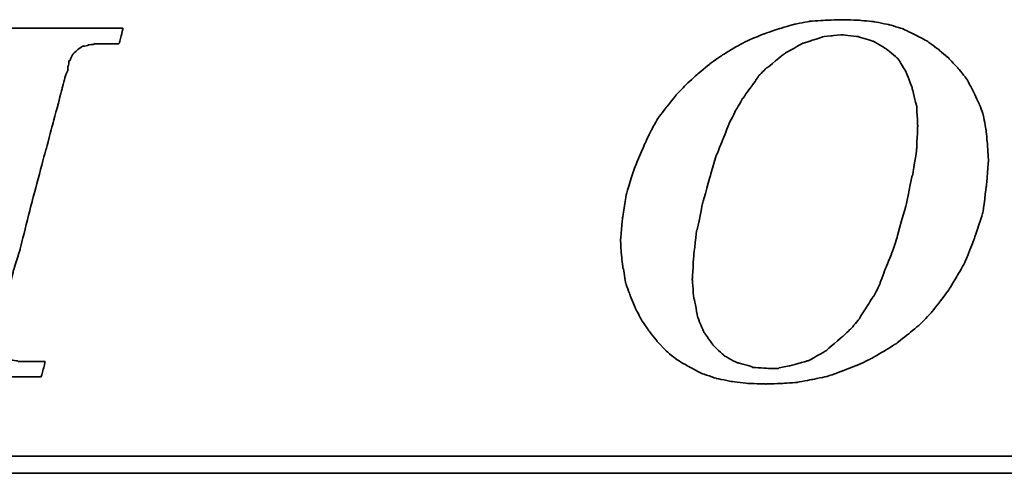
# Model space of a CAD drawing. Header units: inches. Extents: x 15 to 293, y 73 to 220.
# Tile 33 of 48: x 242.18 to 249.82, y 149.1 to 152.63. Entities that reach past the tile are written whole.
import ezdxf

# ---------------------------------------------------------------- set-up
doc = ezdxf.new("R2010")
doc.units = ezdxf.units.IN
doc.header["$LTSCALE"] = 0.1
doc.layers.add('DIM', color=4, linetype='Continuous')
doc.layers.add('layer 1', color=7, linetype='Continuous')

# ---------------------------------------------------------------- blocks, each defined once
blk = doc.blocks.new('TBI MOTION logo(完整正式版)')
at = {"layer": 'layer 1', "color": 22, "lineweight": 35}
for points, knots in [([(-11.34375, -6.98375), (-11.34375, -6.98375), (-10.91375, -7.43875), (-10.91375, -7.43875), (-10.91375, -7.43875), (-10.91375, -7.43875), (-10.38625, -7.87125), (-10.38625, -7.87125), (-10.38625, -7.87125), (-10.38625, -7.87125), (-9.81125, -8.20375), (-9.81125, -8.20375), (-9.81125, -8.20375), (-9.81125, -8.20375), (-9.21125, -8.51875), (-9.21125, -8.51875), (-9.21125, -8.51875), (-9.21125, -8.51875), (-8.51625, -8.75875), (-8.51625, -8.75875), (-8.51625, -8.75875), (-8.51625, -8.75875), (-7.77125, -8.90375), (-7.77125, -8.90375), (-7.77125, -8.90375), (-7.77125, -8.90375), (-6.97875, -8.99875), (-6.97875, -8.99875), (-6.97875, -8.99875), (-6.97875, -8.99875), (-6.14125, -9.02375), (-6.14125, -9.02375), (-6.14125, -9.02375), (-6.14125, -9.02375), (-5.37125, -8.99875), (-5.37125, -8.99875), (-5.37125, -8.99875), (-5.37125, -8.99875), (-4.65375, -8.94875), (-4.65375, -8.94875), (-4.65375, -8.94875), (-4.65375, -8.94875), (-3.93375, -8.80625), (-3.93375, -8.80625), (-3.93375, -8.80625), (-3.93375, -8.80625), (-3.21375, -8.66375), (-3.21375, -8.66375), (-3.21375, -8.66375), (-3.21375, -8.66375), (-2.49375, -8.39875), (-2.49375, -8.39875), (-2.49375, -8.39875), (-2.49375, -8.39875), (-1.79875, -8.13375), (-1.79875, -8.13375), (-1.79875, -8.13375), (-1.79875, -8.13375), (-1.17375, -7.84375), (-1.17375, -7.84375), (-1.17375, -7.84375), (-1.17375, -7.84375), (-0.52375, -7.46375), (-0.52375, -7.46375), (-0.52375, -7.46375), (-0.52375, -7.46375), (0.10124, -7.07875), (0.10124, -7.07875), (0.10124, -7.07875), (0.10124, -7.07875), (0.67625, -6.62375), (0.67625, -6.62375), (0.67625, -6.62375), (0.67625, -6.62375), (1.24874, -6.14375), (1.24874, -6.14375), (1.24874, -6.14375), (1.24874, -6.14375), (1.72874, -5.64125), (1.72874, -5.64125), (1.72874, -5.64125), (1.72874, -5.64125), (2.18624, -5.06375), (2.18624, -5.06375), (2.18624, -5.06375), (2.18624, -5.06375), (2.61625, -4.48874), (2.61625, -4.48874), (2.61625, -4.48874), (2.61625, -4.48874), (3.00125, -3.83874), (3.00125, -3.83874), (3.00125, -3.83874), (3.00125, -3.83874), (3.36124, -3.21374), (3.36124, -3.21374), (3.36124, -3.21374), (3.36124, -3.21374), (3.84374, -1.99125), (3.84374, -1.99125), (3.84374, -1.99125), (3.84374, -1.99125), (4.22625, -0.81875), (4.22625, -0.81875), (4.22625, -0.81875), (4.22625, -0.81875), (4.39125, 0.45624), (4.39125, 0.45624), (4.39125, 0.45624), (4.39125, 0.45624), (4.48874, 1.70124), (4.48874, 1.70124), (4.48874, 1.70124), (4.48874, 1.70124), (4.43874, 2.44625), (4.43874, 2.44625), (4.43874, 2.44625), (4.43874, 2.44625), (4.36874, 3.14125), (4.36874, 3.14125), (4.36874, 3.14125), (4.36874, 3.14125), (4.25125, 3.81125), (4.25125, 3.81125), (4.25125, 3.81125), (4.25125, 3.81125), (4.03124, 4.41125), (4.03124, 4.41125), (4.03124, 4.41125), (4.03124, 4.41125), (3.74374, 5.01125), (3.74374, 5.01125), (3.74374, 5.01125), (3.74374, 5.01125), (3.43124, 5.58875), (3.43124, 5.58875), (3.43124, 5.58875), (3.43124, 5.58875), (3.02625, 6.09125), (3.02625, 6.09125), (3.02625, 6.09125), (3.02625, 6.09125), (2.59374, 6.54875), (2.59374, 6.54875), (2.59374, 6.54875), (2.59374, 6.54875), (2.09124, 6.98125), (2.09124, 6.98125), (2.09124, 6.98125), (2.09124, 6.98125), (1.56124, 7.36625), (1.56124, 7.36625), (1.56124, 7.36625), (1.56124, 7.36625), (0.98624, 7.67625), (0.98624, 7.67625), (0.98624, 7.67625), (0.98624, 7.67625), (0.38624, 7.96375), (0.38624, 7.96375), (0.38624, 7.96375), (0.38624, 7.96375), (-0.25875, 8.15625), (-0.25875, 8.15625), (-0.25875, 8.15625), (-0.25875, 8.15625), (-0.98125, 8.30125), (-0.98125, 8.30125), (-0.98125, 8.30125), (-0.98125, 8.30125), (-1.70124, 8.37125), (-1.70124, 8.37125), (-1.70124, 8.37125), (-1.70124, 8.37125), (-2.49375, 8.39624), (-2.49375, 8.39624), (-2.49375, 8.39624), (-2.49375, 8.39624), (-3.28625, 8.37125), (-3.28625, 8.37125), (-3.28625, 8.37125), (-3.28625, 8.37125), (-4.05125, 8.32125), (-4.05125, 8.32125), (-4.05125, 8.32125), (-4.05125, 8.32125), (-4.77375, 8.18125), (-4.77375, 8.18125), (-4.77375, 8.18125), (-4.77375, 8.18125), (-5.51625, 7.96375), (-5.51625, 7.96375), (-5.51625, 7.96375), (-5.51625, 7.96375), (-6.21125, 7.72625), (-6.21125, 7.72625), (-6.21125, 7.72625), (-6.21125, 7.72625), (-6.92875, 7.43625), (-6.92875, 7.43625), (-6.92875, 7.43625), (-6.92875, 7.43625), (-7.57875, 7.10125), (-7.57875, 7.10125), (-7.57875, 7.10125), (-7.57875, 7.10125), (-8.24875, 6.69125), (-8.24875, 6.69125), (-8.24875, 6.69125), (-8.24875, 6.69125), (-8.84875, 6.26125), (-8.84875, 6.26125), (-8.84875, 6.26125), (-8.84875, 6.26125), (-9.42625, 5.78125), (-9.42625, 5.78125), (-9.42625, 5.78125), (-9.42625, 5.78125), (-9.95375, 5.30125), (-9.95375, 5.30125), (-9.95375, 5.30125), (-9.95375, 5.30125), (-10.43375, 4.79624), (-10.43375, 4.79624), (-10.43375, 4.79624), (-10.43375, 4.79624), (-10.88875, 4.22125), (-10.88875, 4.22125), (-10.88875, 4.22125), (-10.88875, 4.22125), (-11.29875, 3.69375), (-11.29875, 3.69375), (-11.29875, 3.69375), (-11.29875, 3.69375), (-11.63375, 3.09125), (-11.63375, 3.09125), (-11.63375, 3.09125), (-11.63375, 3.09125), (-11.91875, 2.49625), (-11.91875, 2.49625), (-11.91875, 2.49625), (-11.91875, 2.49625), (-12.44875, 1.24625), (-12.44875, 1.24625), (-12.44875, 1.24625), (-12.44875, 1.24625), (-12.80875, 0.06874), (-12.80875, 0.06874), (-12.80875, 0.06874), (-12.80875, 0.06874), (-12.99875, -1.07875), (-12.99875, -1.07875), (-12.99875, -1.07875), (-12.99875, -1.07875), (-13.09375, -2.18375), (-13.09375, -2.18375), (-13.09375, -2.18375), (-13.09375, -2.18375), (-13.04875, -2.85375), (-13.04875, -2.85375), (-13.04875, -2.85375), (-13.04875, -2.85375), (-12.97375, -3.50375), (-12.97375, -3.50375), (-12.97375, -3.50375), (-12.97375, -3.50375), (-12.95375, -3.50375), (-12.95375, -3.50375), (-12.95375, -3.50375), (-12.95375, -3.50375), (-12.85375, -4.17375), (-12.85375, -4.17375), (-12.85375, -4.17375), (-12.85375, -4.17375), (-12.63875, -4.77624), (-12.63875, -4.77624), (-12.63875, -4.77624), (-12.63875, -4.77624), (-12.39875, -5.35125), (-12.39875, -5.35125), (-12.39875, -5.35125), (-12.39875, -5.35125), (-12.11375, -5.92875), (-12.11375, -5.92875), (-12.11375, -5.92875), (-12.11375, -5.92875), (-11.75375, -6.45375), (-11.75375, -6.45375), (-11.75375, -6.45375), (-11.75375, -6.45375), (-11.34375, -6.98375), (-11.34375, -6.98375)], [0, 0, 0, 0, 0.01369863, 0.01369863, 0.01369863, 0.01369864, 0.02739726, 0.02739726, 0.02739726, 0.02739727, 0.04109589, 0.04109589, 0.04109589, 0.0410959, 0.05479452, 0.05479452, 0.05479452, 0.05479453, 0.06849315, 0.06849315, 0.06849315, 0.06849316, 0.08219178, 0.08219178, 0.08219178, 0.08219179, 0.09589041, 0.09589041, 0.09589041, 0.09589042, 0.10958904, 0.10958904, 0.10958904, 0.10958905, 0.12328767, 0.12328767, 0.12328767, 0.12328768, 0.1369863, 0.1369863, 0.1369863, 0.13698631, 0.15068493, 0.15068493, 0.15068493, 0.15068494, 0.16438356, 0.16438356, 0.16438356, 0.16438357, 0.17808219, 0.17808219, 0.17808219, 0.1780822, 0.19178082, 0.19178082, 0.19178082, 0.19178083, 0.20547945, 0.20547945, 0.20547945, 0.20547946, 0.21917808, 0.21917808, 0.21917808, 0.21917809, 0.23287671, 0.23287671, 0.23287671, 0.23287672, 0.24657534, 0.24657534, 0.24657534, 0.24657535, 0.26027397, 0.26027397, 0.26027397, 0.26027398, 0.2739726, 0.2739726, 0.2739726, 0.27397261, 0.28767123, 0.28767123, 0.28767123, 0.28767124, 0.30136986, 0.30136986, 0.30136986, 0.30136987, 0.31506849, 0.31506849, 0.31506849, 0.3150685, 0.32876712, 0.32876712, 0.32876712, 0.32876713, 0.34246575, 0.34246575, 0.34246575, 0.34246576, 0.35616438, 0.35616438, 0.35616438, 0.35616439, 0.36986301, 0.36986301, 0.36986301, 0.36986302, 0.38356164, 0.38356164, 0.38356164, 0.38356165, 0.39726027, 0.39726027, 0.39726027, 0.39726028, 0.4109589, 0.4109589, 0.4109589, 0.41095891, 0.42465753, 0.42465753, 0.42465753, 0.42465754, 0.43835616, 0.43835616, 0.43835616, 0.43835617, 0.45205479, 0.45205479, 0.45205479, 0.4520548, 0.46575342, 0.46575342, 0.46575342, 0.46575343, 0.47945205, 0.47945205, 0.47945205, 0.47945206, 0.49315068, 0.49315068, 0.49315068, 0.49315069, 0.50684932, 0.50684932, 0.50684932, 0.50684933, 0.52054795, 0.52054795, 0.52054795, 0.52054796, 0.53424658, 0.53424658, 0.53424658, 0.53424659, 0.54794521, 0.54794521, 0.54794521, 0.54794522, 0.56164384, 0.56164384, 0.56164384, 0.56164385, 0.57534247, 0.57534247, 0.57534247, 0.57534248, 0.5890411, 0.5890411, 0.5890411, 0.58904111, 0.60273973, 0.60273973, 0.60273973, 0.60273974, 0.61643836, 0.61643836, 0.61643836, 0.61643837, 0.63013699, 0.63013699, 0.63013699, 0.630137, 0.64383562, 0.64383562, 0.64383562, 0.64383563, 0.65753425, 0.65753425, 0.65753425, 0.65753426, 0.67123288, 0.67123288, 0.67123288, 0.67123289, 0.68493151, 0.68493151, 0.68493151, 0.68493152, 0.69863014, 0.69863014, 0.69863014, 0.69863015, 0.71232877, 0.71232877, 0.71232877, 0.71232878, 0.7260274, 0.7260274, 0.7260274, 0.72602741, 0.73972603, 0.73972603, 0.73972603, 0.73972604, 0.75342466, 0.75342466, 0.75342466, 0.75342467, 0.76712329, 0.76712329, 0.76712329, 0.7671233, 0.78082192, 0.78082192, 0.78082192, 0.78082193, 0.79452055, 0.79452055, 0.79452055, 0.79452056, 0.80821918, 0.80821918, 0.80821918, 0.80821919, 0.82191781, 0.82191781, 0.82191781, 0.82191782, 0.83561644, 0.83561644, 0.83561644, 0.83561645, 0.84931507, 0.84931507, 0.84931507, 0.84931508, 0.8630137, 0.8630137, 0.8630137, 0.86301371, 0.87671233, 0.87671233, 0.87671233, 0.87671234, 0.89041096, 0.89041096, 0.89041096, 0.89041097, 0.90410959, 0.90410959, 0.90410959, 0.9041096, 0.91780822, 0.91780822, 0.91780822, 0.91780823, 0.93150685, 0.93150685, 0.93150685, 0.93150686, 0.94520548, 0.94520548, 0.94520548, 0.94520549, 0.95890411, 0.95890411, 0.95890411, 0.95890412, 0.97260274, 0.97260274, 0.97260274, 0.97260275, 0.98630137, 0.98630137, 0.98630137, 0.98630138, 1, 1, 1, 1]), ([(-40.59125, -7.94375), (-40.59125, -7.94375), (-40.97375, -7.94375), (-40.97375, -7.94375), (-40.97375, -7.94375), (-40.97375, -7.94375), (-41.38125, -7.94375), (-41.38125, -7.94375), (-41.38125, -7.94375), (-41.38125, -7.94375), (-41.54875, -7.94375), (-41.54875, -7.94375), (-41.54875, -7.94375), (-41.54875, -7.94375), (-41.59875, -7.94375), (-41.59875, -7.94375), (-41.59875, -7.94375), (-41.59875, -7.94375), (-41.88375, -7.94375), (-41.88375, -7.94375), (-41.88375, -7.94375), (-41.88375, -7.94375), (-41.90875, -7.91875), (-41.90875, -7.91875), (-41.90875, -7.91875), (-41.90875, -7.91875), (-42.19875, -7.87125), (-42.19875, -7.87125), (-42.19875, -7.87125), (-42.19875, -7.87125), (-42.43875, -7.82375), (-42.43875, -7.82375), (-42.43875, -7.82375), (-42.43875, -7.82375), (-42.45875, -7.82375), (-42.45875, -7.82375), (-42.45875, -7.82375), (-42.45875, -7.82375), (-42.48625, -7.82375), (-42.48625, -7.82375), (-42.48625, -7.82375), (-42.48625, -7.82375), (-42.67625, -7.72375), (-42.67625, -7.72375), (-42.67625, -7.72375), (-42.67625, -7.72375), (-42.70125, -7.70375), (-42.70125, -7.70375), (-42.70125, -7.70375), (-42.70125, -7.70375), (-42.72375, -7.67875), (-42.72375, -7.67875), (-42.72375, -7.67875), (-42.72375, -7.67875), (-42.86875, -7.48875), (-42.86875, -7.48875), (-42.86875, -7.48875), (-42.86875, -7.48875), (-42.89375, -7.43875), (-42.89375, -7.43875), (-42.89375, -7.43875), (-42.89375, -7.43875), (-42.91875, -7.38875), (-42.91875, -7.38875), (-42.91875, -7.38875), (-42.91875, -7.38875), (-42.93875, -7.12875), (-42.93875, -7.12875), (-42.93875, -7.12875), (-42.93875, -7.12875), (-42.96375, -7.10375), (-42.96375, -7.10375), (-42.96375, -7.10375), (-42.96375, -7.10375), (-42.96375, -7.05375), (-42.96375, -7.05375), (-42.96375, -7.05375), (-42.96375, -7.05375), (-42.96375, -7.00875), (-42.96375, -7.00875), (-42.96375, -7.00875), (-42.96375, -7.00875), (-42.91875, -6.69625), (-42.91875, -6.69625), (-42.91875, -6.69625), (-42.91875, -6.69625), (-42.91875, -6.62375), (-42.91875, -6.62375), (-42.91875, -6.62375), (-42.91875, -6.62375), (-42.91875, -6.59625), (-42.91875, -6.59625), (-42.91875, -6.59625), (-42.91875, -6.59625), (-42.91875, -6.57375), (-42.91875, -6.57375), (-42.91875, -6.57375), (-42.91875, -6.57375), (-42.91875, -6.52875), (-42.91875, -6.52875), (-42.91875, -6.52875), (-42.91875, -6.52875), (-42.89375, -6.50375), (-42.89375, -6.50375), (-42.89375, -6.50375), (-42.89375, -6.50375), (-42.84375, -6.38375), (-42.84375, -6.38375), (-42.84375, -6.38375), (-42.84375, -6.38375), (-42.84375, -6.35875), (-42.84375, -6.35875), (-42.84375, -6.35875), (-42.84375, -6.35875), (-42.74625, -6.14375), (-42.74625, -6.14375), (-42.74625, -6.14375), (-42.74625, -6.14375), (-42.70125, -5.85375), (-42.70125, -5.85375), (-42.70125, -5.85375), (-42.70125, -5.85375), (-42.60375, -5.47125), (-42.60375, -5.47125), (-42.60375, -5.47125), (-42.60375, -5.47125), (-42.60375, -5.44875), (-42.60375, -5.44875), (-42.60375, -5.44875), (-42.60375, -5.44875), (-42.38875, -4.67875), (-42.38875, -4.67875), (-42.38875, -4.67875), (-42.38875, -4.67875), (-42.36375, -4.65375), (-42.36375, -4.65375), (-42.36375, -4.65375), (-42.36375, -4.65375), (-42.12375, -3.69625), (-42.12375, -3.69625), (-42.12375, -3.69625), (-42.12375, -3.69625), (-42.12375, -3.67374), (-42.12375, -3.67374), (-42.12375, -3.67374), (-42.12375, -3.67374), (-41.78875, -2.59374), (-41.78875, -2.59374), (-41.78875, -2.59374), (-41.78875, -2.59374), (-41.18875, -0.19375), (-41.18875, -0.19375), (-41.18875, -0.19375), (-41.18875, -0.19375), (-40.54375, 2.20624), (-40.54375, 2.20624), (-40.54375, 2.20624), (-40.54375, 2.20624), (-40.25375, 3.30875), (-40.25375, 3.30875), (-40.25375, 3.30875), (-40.25375, 3.30875), (-39.98875, 4.27125), (-39.98875, 4.27125), (-39.98875, 4.27125), (-39.98875, 4.27125), (-39.77375, 5.13125), (-39.77375, 5.13125), (-39.77375, 5.13125), (-39.77375, 5.13125), (-39.67875, 5.47125), (-39.67875, 5.47125), (-39.67875, 5.47125), (-39.67875, 5.47125), (-39.60375, 5.75625), (-39.60375, 5.75625), (-39.60375, 5.75625), (-39.60375, 5.75625), (-39.60375, 5.78125), (-39.60375, 5.78125), (-39.60375, 5.78125), (-39.60375, 5.78125), (-39.50875, 5.97125), (-39.50875, 5.97125), (-39.50875, 5.97125), (-39.50875, 5.97125), (-39.50875, 6.13875), (-39.50875, 6.13875), (-39.50875, 6.13875), (-39.50875, 6.13875), (-39.48625, 6.16625), (-39.48625, 6.16625), (-39.48625, 6.16625), (-39.48625, 6.16625), (-39.46125, 6.28625), (-39.46125, 6.28625), (-39.46125, 6.28625), (-39.46125, 6.28625), (-39.46125, 6.42625), (-39.46125, 6.42625), (-39.46125, 6.42625), (-39.46125, 6.42625), (-39.41375, 6.42625), (-39.41375, 6.42625), (-39.41375, 6.42625), (-39.41375, 6.42625), (-39.29375, 6.69125), (-39.29375, 6.69125), (-39.29375, 6.69125), (-39.29375, 6.69125), (-39.26875, 6.74125), (-39.26875, 6.74125), (-39.26875, 6.74125), (-39.26875, 6.74125), (-39.24375, 6.76625), (-39.24375, 6.76625), (-39.24375, 6.76625), (-39.24375, 6.76625), (-38.98375, 7.00624), (-38.98375, 7.00624), (-38.98375, 7.00624), (-38.98375, 7.00624), (-38.95625, 7.02624), (-38.95625, 7.02624), (-38.95625, 7.02624), (-38.95625, 7.02624), (-38.78875, 7.12624), (-38.78875, 7.12624), (-38.78875, 7.12624), (-38.78875, 7.12624), (-38.76375, 7.12624), (-38.76375, 7.12624), (-38.76375, 7.12624), (-38.76375, 7.12624), (-38.74375, 7.12624), (-38.74375, 7.12624), (-38.74375, 7.12624), (-38.74375, 7.12624), (-38.52875, 7.17125), (-38.52875, 7.17125), (-38.52875, 7.17125), (-38.52875, 7.17125), (-38.52875, 7.19624), (-38.52875, 7.19624), (-38.52875, 7.19624), (-38.52875, 7.19624), (-38.50375, 7.19624), (-38.50375, 7.19624), (-38.50375, 7.19624), (-38.50375, 7.19624), (-38.26125, 7.21875), (-38.26125, 7.21875), (-38.26125, 7.21875), (-38.26125, 7.21875), (-38.23875, 7.24624), (-38.23875, 7.24624), (-38.23875, 7.24624), (-38.23875, 7.24624), (-38.21625, 7.24624), (-38.21625, 7.24624), (-38.21625, 7.24624), (-38.21625, 7.24624), (-38.18875, 7.24624), (-38.18875, 7.24624), (-38.18875, 7.24624), (-38.18875, 7.24624), (-37.90375, 7.24624), (-37.90375, 7.24624), (-37.90375, 7.24624), (-37.90375, 7.24624), (-37.85375, 7.24624), (-37.85375, 7.24624), (-37.85375, 7.24624), (-37.85375, 7.24624), (-37.75875, 7.24624), (-37.75875, 7.24624), (-37.75875, 7.24624), (-37.75875, 7.24624), (-37.42375, 7.24624), (-37.42375, 7.24624), (-37.42375, 7.24624), (-37.42375, 7.24624), (-37.08875, 7.24624), (-37.08875, 7.24624), (-37.08875, 7.24624), (-37.08875, 7.24624), (-37.06375, 7.24624), (-37.06375, 7.24624), (-37.06375, 7.24624), (-37.06375, 7.24624), (-37.06375, 7.26624), (-37.06375, 7.26624), (-37.06375, 7.26624), (-37.06375, 7.26624), (-37.03875, 7.29125), (-37.03875, 7.29125), (-37.03875, 7.29125), (-37.03875, 7.29125), (-37.03875, 7.31625), (-37.03875, 7.31625), (-37.03875, 7.31625), (-37.03875, 7.31625), (-36.94125, 7.67625), (-36.94125, 7.67625), (-36.94125, 7.67625), (-36.94125, 7.67625), (-36.86875, 7.98625), (-36.86875, 7.98625), (-36.86875, 7.98625), (-36.86875, 7.98625), (-36.98875, 7.98625), (-36.98875, 7.98625), (-36.98875, 7.98625), (-36.98875, 7.98625), (-37.42375, 7.98625), (-37.42375, 7.98625), (-37.42375, 7.98625), (-37.42375, 7.98625), (-37.94875, 7.98625), (-37.94875, 7.98625), (-37.94875, 7.98625), (-37.94875, 7.98625), (-38.57375, 7.98625), (-38.57375, 7.98625), (-38.57375, 7.98625), (-38.57375, 7.98625), (-39.29375, 7.98625), (-39.29375, 7.98625), (-39.29375, 7.98625), (-39.29375, 7.98625), (-40.82875, 7.98625), (-40.82875, 7.98625), (-40.82875, 7.98625), (-40.82875, 7.98625), (-42.36375, 7.98625), (-42.36375, 7.98625), (-42.36375, 7.98625), (-42.36375, 7.98625), (-43.08375, 7.98625), (-43.08375, 7.98625), (-43.08375, 7.98625), (-43.08375, 7.98625), (-43.70875, 7.98625), (-43.70875, 7.98625), (-43.70875, 7.98625), (-43.70875, 7.98625), (-44.23375, 7.98625), (-44.23375, 7.98625), (-44.23375, 7.98625), (-44.23375, 7.98625), (-44.66875, 7.98625), (-44.66875, 7.98625), (-44.66875, 7.98625), (-44.66875, 7.98625), (-44.88375, 7.98625), (-44.88375, 7.98625), (-44.88375, 7.98625), (-44.88375, 7.98625), (-44.90875, 7.94125), (-44.90875, 7.94125), (-44.90875, 7.94125), (-44.90875, 7.94125), (-44.90875, 7.91625), (-44.90875, 7.91625), (-44.90875, 7.91625), (-44.90875, 7.91625), (-45.00375, 7.55625), (-45.00375, 7.55625), (-45.00375, 7.55625), (-45.00375, 7.55625), (-45.05375, 7.24624), (-45.05375, 7.24624), (-45.05375, 7.24624), (-45.05375, 7.24624), (-44.61875, 7.24624), (-44.61875, 7.24624), (-44.61875, 7.24624), (-44.61875, 7.24624), (-44.11375, 7.24624), (-44.11375, 7.24624), (-44.11375, 7.24624), (-44.11375, 7.24624), (-43.99375, 7.24624), (-43.99375, 7.24624), (-43.99375, 7.24624), (-43.99375, 7.24624), (-43.94625, 7.24624), (-43.94625, 7.24624), (-43.94625, 7.24624), (-43.94625, 7.24624), (-43.92374, 7.24624), (-43.92374, 7.24624), (-43.92374, 7.24624), (-43.92374, 7.24624), (-43.65875, 7.24624), (-43.65875, 7.24624), (-43.65875, 7.24624), (-43.65875, 7.24624), (-43.63875, 7.21875), (-43.63875, 7.21875), (-43.63875, 7.21875), (-43.63875, 7.21875), (-43.46875, 7.19624), (-43.46875, 7.19624), (-43.46875, 7.19624), (-43.46875, 7.19624), (-43.39875, 7.19624), (-43.39875, 7.19624), (-43.39875, 7.19624), (-43.39875, 7.19624), (-43.37125, 7.17125), (-43.37125, 7.17125), (-43.37125, 7.17125), (-43.37125, 7.17125), (-43.34875, 7.17125), (-43.34875, 7.17125), (-43.34875, 7.17125), (-43.34875, 7.17125), (-43.20375, 7.12624), (-43.20375, 7.12624), (-43.20375, 7.12624), (-43.20375, 7.12624), (-43.05875, 7.07624), (-43.05875, 7.07624), (-43.05875, 7.07624), (-43.05875, 7.07624), (-43.01375, 7.07624), (-43.01375, 7.07624), (-43.01375, 7.07624), (-43.01375, 7.07624), (-42.98875, 7.02624), (-42.98875, 7.02624), (-42.98875, 7.02624), (-42.98875, 7.02624), (-42.79875, 6.86125), (-42.79875, 6.86125), (-42.79875, 6.86125), (-42.79875, 6.86125), (-42.77375, 6.81125), (-42.77375, 6.81125), (-42.77375, 6.81125), (-42.77375, 6.81125), (-42.74625, 6.76625), (-42.74625, 6.76625), (-42.74625, 6.76625), (-42.74625, 6.76625), (-42.72375, 6.47625), (-42.72375, 6.47625), (-42.72375, 6.47625), (-42.72375, 6.47625), (-42.70125, 6.45124), (-42.70125, 6.45124), (-42.70125, 6.45124), (-42.70125, 6.45124), (-42.70125, 6.42625), (-42.70125, 6.42625), (-42.70125, 6.42625), (-42.70125, 6.42625), (-42.72375, 6.40625), (-42.72375, 6.40625), (-42.72375, 6.40625), (-42.72375, 6.40625), (-42.74625, 5.97125), (-42.74625, 5.97125), (-42.74625, 5.97125), (-42.74625, 5.97125), (-42.74625, 5.94625), (-42.74625, 5.94625), (-42.74625, 5.94625), (-42.74625, 5.94625), (-42.74625, 5.92625), (-42.74625, 5.92625), (-42.74625, 5.92625), (-42.74625, 5.92625), (-42.77375, 5.87625), (-42.77375, 5.87625), (-42.77375, 5.87625), (-42.77375, 5.87625), (-42.81875, 5.80625), (-42.81875, 5.80625), (-42.81875, 5.80625), (-42.81875, 5.80625), (-42.86875, 5.63625), (-42.86875, 5.63625), (-42.86875, 5.63625), (-42.86875, 5.63625), (-42.91875, 5.39625), (-42.91875, 5.39625), (-42.91875, 5.39625), (-42.91875, 5.39625), (-42.91875, 5.37124), (-42.91875, 5.37124), (-42.91875, 5.37124), (-42.91875, 5.37124), (-43.01375, 5.10874), (-43.01375, 5.10874), (-43.01375, 5.10874), (-43.01375, 5.10874), (-43.10875, 4.77124), (-43.10875, 4.77124), (-43.10875, 4.77124), (-43.10875, 4.77124), (-43.29875, 3.95625), (-43.29875, 3.95625), (-43.29875, 3.95625), (-43.29875, 3.95625), (-43.58875, 2.95125), (-43.58875, 2.95125), (-43.58875, 2.95125), (-43.58875, 2.95125), (-43.87375, 1.87125), (-43.87375, 1.87125), (-43.87375, 1.87125), (-43.87375, 1.87125), (-44.52625, -0.50374), (-44.52625, -0.50374), (-44.52625, -0.50374), (-44.52625, -0.50374), (-45.14875, -2.85375), (-45.14875, -2.85375), (-45.14875, -2.85375), (-45.14875, -2.85375), (-45.43375, -3.95875), (-45.43375, -3.95875), (-45.43375, -3.95875), (-45.43375, -3.95875), (-45.69875, -4.96875), (-45.69875, -4.96875), (-45.69875, -4.96875), (-45.69875, -4.96875), (-45.91375, -5.78375), (-45.91375, -5.78375), (-45.91375, -5.78375), (-45.91375, -5.78375), (-46.01375, -6.11875), (-46.01375, -6.11875), (-46.01375, -6.11875), (-46.01375, -6.11875), (-46.01375, -6.14375), (-46.01375, -6.14375), (-46.01375, -6.14375), (-46.01375, -6.14375), (-46.10875, -6.40875), (-46.10875, -6.40875), (-46.10875, -6.40875), (-46.10875, -6.40875), (-46.15375, -6.64875), (-46.15375, -6.64875), (-46.15375, -6.64875), (-46.15375, -6.64875), (-46.20375, -6.83875), (-46.20375, -6.83875), (-46.20375, -6.83875), (-46.20375, -6.83875), (-46.22875, -6.93375), (-46.22875, -6.93375), (-46.22875, -6.93375), (-46.22875, -6.93375), (-46.22875, -7.07875), (-46.22875, -7.07875), (-46.22875, -7.07875), (-46.22875, -7.07875), (-46.27375, -7.07875), (-46.27375, -7.07875), (-46.27375, -7.07875), (-46.27375, -7.07875), (-46.39375, -7.34375), (-46.39375, -7.34375), (-46.39375, -7.34375), (-46.39375, -7.34375), (-46.39375, -7.36875), (-46.39375, -7.36875), (-46.39375, -7.36875), (-46.39375, -7.36875), (-46.42125, -7.38875), (-46.42125, -7.38875), (-46.42125, -7.38875), (-46.42125, -7.38875), (-46.68375, -7.67875), (-46.68375, -7.67875), (-46.68375, -7.67875), (-46.68375, -7.67875), (-46.70875, -7.70375), (-46.70875, -7.70375), (-46.70875, -7.70375), (-46.70875, -7.70375), (-46.75375, -7.72375), (-46.75375, -7.72375), (-46.75375, -7.72375), (-46.75375, -7.72375), (-47.08875, -7.87125), (-47.08875, -7.87125), (-47.08875, -7.87125), (-47.08875, -7.87125), (-47.11625, -7.87125), (-47.11625, -7.87125), (-47.11625, -7.87125), (-47.11625, -7.87125), (-47.13875, -7.89375), (-47.13875, -7.89375), (-47.13875, -7.89375), (-47.13875, -7.89375), (-47.56875, -7.91875), (-47.56875, -7.91875), (-47.56875, -7.91875), (-47.56875, -7.91875), (-47.59625, -7.94375), (-47.59625, -7.94375), (-47.59625, -7.94375), (-47.59625, -7.94375), (-47.64375, -7.94375), (-47.64375, -7.94375), (-47.64375, -7.94375), (-47.64375, -7.94375), (-47.73625, -7.94375), (-47.73625, -7.94375), (-47.73625, -7.94375), (-47.73625, -7.94375), (-48.07375, -7.94375), (-48.07375, -7.94375), (-48.07375, -7.94375), (-48.07375, -7.94375), (-48.36125, -7.94375), (-48.36125, -7.94375), (-48.36125, -7.94375), (-48.36125, -7.94375), (-48.36125, -7.96625), (-48.36125, -7.96625), (-48.36125, -7.96625), (-48.36125, -7.96625), (-48.36125, -7.99125), (-48.36125, -7.99125), (-48.36125, -7.99125), (-48.36125, -7.99125), (-48.38875, -8.01375), (-48.38875, -8.01375), (-48.38875, -8.01375), (-48.38875, -8.01375), (-48.50875, -8.34875), (-48.50875, -8.34875), (-48.50875, -8.34875), (-48.50875, -8.34875), (-48.55375, -8.68625), (-48.55375, -8.68625), (-48.55375, -8.68625), (-48.55375, -8.68625), (-48.45875, -8.68625), (-48.45875, -8.68625), (-48.45875, -8.68625), (-48.45875, -8.68625), (-48.07375, -8.68625), (-48.07375, -8.68625), (-48.07375, -8.68625), (-48.07375, -8.68625), (-47.52375, -8.68625), (-47.52375, -8.68625), (-47.52375, -8.68625), (-47.52375, -8.68625), (-46.92375, -8.68625), (-46.92375, -8.68625), (-46.92375, -8.68625), (-46.92375, -8.68625), (-46.25375, -8.68625), (-46.25375, -8.68625), (-46.25375, -8.68625), (-46.25375, -8.68625), (-46.20375, -8.68625), (-46.20375, -8.68625), (-46.20375, -8.68625), (-46.20375, -8.68625), (-44.71375, -8.68625), (-44.71375, -8.68625), (-44.71375, -8.68625), (-44.71375, -8.68625), (-43.22875, -8.68625), (-43.22875, -8.68625), (-43.22875, -8.68625), (-43.22875, -8.68625), (-42.55875, -8.68625), (-42.55875, -8.68625), (-42.55875, -8.68625), (-42.55875, -8.68625), (-42.50875, -8.68625), (-42.50875, -8.68625), (-42.50875, -8.68625), (-42.50875, -8.68625), (-41.93375, -8.68625), (-41.93375, -8.68625), (-41.93375, -8.68625), (-41.93375, -8.68625), (-41.38125, -8.68625), (-41.38125, -8.68625), (-41.38125, -8.68625), (-41.38125, -8.68625), (-40.97375, -8.68625), (-40.97375, -8.68625), (-40.97375, -8.68625), (-40.97375, -8.68625), (-40.78125, -8.68625), (-40.78125, -8.68625), (-40.78125, -8.68625), (-40.78125, -8.68625), (-40.78125, -8.63875), (-40.78125, -8.63875), (-40.78125, -8.63875), (-40.78125, -8.63875), (-40.75875, -8.63875), (-40.75875, -8.63875), (-40.75875, -8.63875), (-40.75875, -8.63875), (-40.66375, -8.27875), (-40.66375, -8.27875), (-40.66375, -8.27875), (-40.66375, -8.27875), (-40.59125, -7.94375), (-40.59125, -7.94375)], [0, 0, 0, 0, 0.00558659, 0.00558659, 0.00558659, 0.0055866, 0.01117318, 0.01117318, 0.01117318, 0.01117319, 0.01675978, 0.01675978, 0.01675978, 0.01675979, 0.02234637, 0.02234637, 0.02234637, 0.02234638, 0.02793296, 0.02793296, 0.02793296, 0.02793297, 0.03351955, 0.03351955, 0.03351955, 0.03351956, 0.03910615, 0.03910615, 0.03910615, 0.03910616, 0.04469274, 0.04469274, 0.04469274, 0.04469275, 0.05027933, 0.05027933, 0.05027933, 0.05027934, 0.05586592, 0.05586592, 0.05586592, 0.05586593, 0.06145251, 0.06145251, 0.06145251, 0.06145252, 0.06703911, 0.06703911, 0.06703911, 0.06703912, 0.0726257, 0.0726257, 0.0726257, 0.07262571, 0.07821229, 0.07821229, 0.07821229, 0.0782123, 0.08379888, 0.08379888, 0.08379888, 0.08379889, 0.08938547, 0.08938547, 0.08938547, 0.08938548, 0.09497207, 0.09497207, 0.09497207, 0.09497208, 0.10055866, 0.10055866, 0.10055866, 0.10055867, 0.10614525, 0.10614525, 0.10614525, 0.10614526, 0.11173184, 0.11173184, 0.11173184, 0.11173185, 0.11731844, 0.11731844, 0.11731844, 0.11731845, 0.12290503, 0.12290503, 0.12290503, 0.12290504, 0.12849162, 0.12849162, 0.12849162, 0.12849163, 0.13407821, 0.13407821, 0.13407821, 0.13407822, 0.1396648, 0.1396648, 0.1396648, 0.13966481, 0.1452514, 0.1452514, 0.1452514, 0.14525141, 0.15083799, 0.15083799, 0.15083799, 0.150838, 0.15642458, 0.15642458, 0.15642458, 0.15642459, 0.16201117, 0.16201117, 0.16201117, 0.16201118, 0.16759777, 0.16759777, 0.16759777, 0.16759778, 0.17318436, 0.17318436, 0.17318436, 0.17318437, 0.17877095, 0.17877095, 0.17877095, 0.17877096, 0.18435754, 0.18435754, 0.18435754, 0.18435755, 0.18994413, 0.18994413, 0.18994413, 0.18994414, 0.19553073, 0.19553073, 0.19553073, 0.19553074, 0.20111732, 0.20111732, 0.20111732, 0.20111733, 0.20670391, 0.20670391, 0.20670391, 0.20670392, 0.2122905, 0.2122905, 0.2122905, 0.21229051, 0.21787709, 0.21787709, 0.21787709, 0.2178771, 0.22346369, 0.22346369, 0.22346369, 0.2234637, 0.22905028, 0.22905028, 0.22905028, 0.22905029, 0.23463687, 0.23463687, 0.23463687, 0.23463688, 0.24022346, 0.24022346, 0.24022346, 0.24022347, 0.24581006, 0.24581006, 0.24581006, 0.24581007, 0.25139665, 0.25139665, 0.25139665, 0.25139666, 0.25698324, 0.25698324, 0.25698324, 0.25698325, 0.26256983, 0.26256983, 0.26256983, 0.26256984, 0.26815642, 0.26815642, 0.26815642, 0.26815643, 0.27374302, 0.27374302, 0.27374302, 0.27374303, 0.27932961, 0.27932961, 0.27932961, 0.27932962, 0.2849162, 0.2849162, 0.2849162, 0.28491621, 0.29050279, 0.29050279, 0.29050279, 0.2905028, 0.29608939, 0.29608939, 0.29608939, 0.2960894, 0.30167598, 0.30167598, 0.30167598, 0.30167599, 0.30726257, 0.30726257, 0.30726257, 0.30726258, 0.31284916, 0.31284916, 0.31284916, 0.31284917, 0.31843575, 0.31843575, 0.31843575, 0.31843576, 0.32402235, 0.32402235, 0.32402235, 0.32402236, 0.32960894, 0.32960894, 0.32960894, 0.32960895, 0.33519553, 0.33519553, 0.33519553, 0.33519554, 0.34078212, 0.34078212, 0.34078212, 0.34078213, 0.34636872, 0.34636872, 0.34636872, 0.34636873, 0.35195531, 0.35195531, 0.35195531, 0.35195532, 0.3575419, 0.3575419, 0.3575419, 0.35754191, 0.36312849, 0.36312849, 0.36312849, 0.3631285, 0.36871508, 0.36871508, 0.36871508, 0.36871509, 0.37430168, 0.37430168, 0.37430168, 0.37430169, 0.37988827, 0.37988827, 0.37988827, 0.37988828, 0.38547486, 0.38547486, 0.38547486, 0.38547487, 0.39106145, 0.39106145, 0.39106145, 0.39106146, 0.39664804, 0.39664804, 0.39664804, 0.39664805, 0.40223464, 0.40223464, 0.40223464, 0.40223465, 0.40782123, 0.40782123, 0.40782123, 0.40782124, 0.41340782, 0.41340782, 0.41340782, 0.41340783, 0.41899441, 0.41899441, 0.41899441, 0.41899442, 0.42458101, 0.42458101, 0.42458101, 0.42458102, 0.4301676, 0.4301676, 0.4301676, 0.43016761, 0.43575419, 0.43575419, 0.43575419, 0.4357542, 0.44134078, 0.44134078, 0.44134078, 0.44134079, 0.44692737, 0.44692737, 0.44692737, 0.44692738, 0.45251397, 0.45251397, 0.45251397, 0.45251398, 0.45810056, 0.45810056, 0.45810056, 0.45810057, 0.46368715, 0.46368715, 0.46368715, 0.46368716, 0.46927374, 0.46927374, 0.46927374, 0.46927375, 0.47486034, 0.47486034, 0.47486034, 0.47486035, 0.48044693, 0.48044693, 0.48044693, 0.48044694, 0.48603352, 0.48603352, 0.48603352, 0.48603353, 0.49162011, 0.49162011, 0.49162011, 0.49162012, 0.4972067, 0.4972067, 0.4972067, 0.49720671, 0.5027933, 0.5027933, 0.5027933, 0.50279331, 0.50837989, 0.50837989, 0.50837989, 0.5083799, 0.51396648, 0.51396648, 0.51396648, 0.51396649, 0.51955307, 0.51955307, 0.51955307, 0.51955308, 0.52513966, 0.52513966, 0.52513966, 0.52513967, 0.53072626, 0.53072626, 0.53072626, 0.53072627, 0.53631285, 0.53631285, 0.53631285, 0.53631286, 0.54189944, 0.54189944, 0.54189944, 0.54189945, 0.54748603, 0.54748603, 0.54748603, 0.54748604, 0.55307263, 0.55307263, 0.55307263, 0.55307264, 0.55865922, 0.55865922, 0.55865922, 0.55865923, 0.56424581, 0.56424581, 0.56424581, 0.56424582, 0.5698324, 0.5698324, 0.5698324, 0.56983241, 0.57541899, 0.57541899, 0.57541899, 0.575419, 0.58100559, 0.58100559, 0.58100559, 0.5810056, 0.58659218, 0.58659218, 0.58659218, 0.58659219, 0.59217877, 0.59217877, 0.59217877, 0.59217878, 0.59776536, 0.59776536, 0.59776536, 0.59776537, 0.60335196, 0.60335196, 0.60335196, 0.60335197, 0.60893855, 0.60893855, 0.60893855, 0.60893856, 0.61452514, 0.61452514, 0.61452514, 0.61452515, 0.62011173, 0.62011173, 0.62011173, 0.62011174, 0.62569832, 0.62569832, 0.62569832, 0.62569833, 0.63128492, 0.63128492, 0.63128492, 0.63128493, 0.63687151, 0.63687151, 0.63687151, 0.63687152, 0.6424581, 0.6424581, 0.6424581, 0.64245811, 0.64804469, 0.64804469, 0.64804469, 0.6480447, 0.65363128, 0.65363128, 0.65363128, 0.65363129, 0.65921788, 0.65921788, 0.65921788, 0.65921789, 0.66480447, 0.66480447, 0.66480447, 0.66480448, 0.67039106, 0.67039106, 0.67039106, 0.67039107, 0.67597765, 0.67597765, 0.67597765, 0.67597766, 0.68156425, 0.68156425, 0.68156425, 0.68156426, 0.68715084, 0.68715084, 0.68715084, 0.68715085, 0.69273743, 0.69273743, 0.69273743, 0.69273744, 0.69832402, 0.69832402, 0.69832402, 0.69832403, 0.70391061, 0.70391061, 0.70391061, 0.70391062, 0.70949721, 0.70949721, 0.70949721, 0.70949722, 0.7150838, 0.7150838, 0.7150838, 0.71508381, 0.72067039, 0.72067039, 0.72067039, 0.7206704, 0.72625698, 0.72625698, 0.72625698, 0.72625699, 0.73184358, 0.73184358, 0.73184358, 0.73184359, 0.73743017, 0.73743017, 0.73743017, 0.73743018, 0.74301676, 0.74301676, 0.74301676, 0.74301677, 0.74860335, 0.74860335, 0.74860335, 0.74860336, 0.75418994, 0.75418994, 0.75418994, 0.75418995, 0.75977654, 0.75977654, 0.75977654, 0.75977655, 0.76536313, 0.76536313, 0.76536313, 0.76536314, 0.77094972, 0.77094972, 0.77094972, 0.77094973, 0.77653631, 0.77653631, 0.77653631, 0.77653632, 0.78212291, 0.78212291, 0.78212291, 0.78212292, 0.7877095, 0.7877095, 0.7877095, 0.78770951, 0.79329609, 0.79329609, 0.79329609, 0.7932961, 0.79888268, 0.79888268, 0.79888268, 0.79888269, 0.80446927, 0.80446927, 0.80446927, 0.80446928, 0.81005587, 0.81005587, 0.81005587, 0.81005588, 0.81564246, 0.81564246, 0.81564246, 0.81564247, 0.82122905, 0.82122905, 0.82122905, 0.82122906, 0.82681564, 0.82681564, 0.82681564, 0.82681565, 0.83240223, 0.83240223, 0.83240223, 0.83240224, 0.83798883, 0.83798883, 0.83798883, 0.83798884, 0.84357542, 0.84357542, 0.84357542, 0.84357543, 0.84916201, 0.84916201, 0.84916201, 0.84916202, 0.8547486, 0.8547486, 0.8547486, 0.85474861, 0.8603352, 0.8603352, 0.8603352, 0.86033521, 0.86592179, 0.86592179, 0.86592179, 0.8659218, 0.87150838, 0.87150838, 0.87150838, 0.87150839, 0.87709497, 0.87709497, 0.87709497, 0.87709498, 0.88268156, 0.88268156, 0.88268156, 0.88268157, 0.88826816, 0.88826816, 0.88826816, 0.88826817, 0.89385475, 0.89385475, 0.89385475, 0.89385476, 0.89944134, 0.89944134, 0.89944134, 0.89944135, 0.90502793, 0.90502793, 0.90502793, 0.90502794, 0.91061453, 0.91061453, 0.91061453, 0.91061454, 0.91620112, 0.91620112, 0.91620112, 0.91620113, 0.92178771, 0.92178771, 0.92178771, 0.92178772, 0.9273743, 0.9273743, 0.9273743, 0.92737431, 0.93296089, 0.93296089, 0.93296089, 0.9329609, 0.93854749, 0.93854749, 0.93854749, 0.9385475, 0.94413408, 0.94413408, 0.94413408, 0.94413409, 0.94972067, 0.94972067, 0.94972067, 0.94972068, 0.95530726, 0.95530726, 0.95530726, 0.95530727, 0.96089385, 0.96089385, 0.96089385, 0.96089386, 0.96648045, 0.96648045, 0.96648045, 0.96648046, 0.97206704, 0.97206704, 0.97206704, 0.97206705, 0.97765363, 0.97765363, 0.97765363, 0.97765364, 0.98324022, 0.98324022, 0.98324022, 0.98324023, 0.98882682, 0.98882682, 0.98882682, 0.98882683, 0.99441341, 0.99441341, 0.99441341, 0.99441342, 1, 1, 1, 1]), ([(-8.77875, 1.03124), (-8.77875, 1.03124), (-8.51625, 1.89625), (-8.51625, 1.89625), (-8.51625, 1.89625), (-8.51625, 1.89625), (-8.20375, 2.66375), (-8.20375, 2.66375), (-8.20375, 2.66375), (-8.20375, 2.66375), (-7.91625, 3.38125), (-7.91625, 3.38125), (-7.91625, 3.38125), (-7.91625, 3.38125), (-7.91625, 3.40624), (-7.91625, 3.40624), (-7.91625, 3.40624), (-7.91625, 3.40624), (-7.57875, 4.07624), (-7.57875, 4.07624), (-7.57875, 4.07624), (-7.57875, 4.07624), (-7.24375, 4.65125), (-7.24375, 4.65125), (-7.24375, 4.65125), (-7.24375, 4.65125), (-7.21875, 4.65125), (-7.21875, 4.65125), (-7.21875, 4.65125), (-7.21875, 4.65125), (-7.21875, 4.67624), (-7.21875, 4.67624), (-7.21875, 4.67624), (-7.21875, 4.67624), (-6.83625, 5.20375), (-6.83625, 5.20375), (-6.83625, 5.20375), (-6.83625, 5.20375), (-6.49875, 5.68625), (-6.49875, 5.68625), (-6.49875, 5.68625), (-6.49875, 5.68625), (-6.49875, 5.70625), (-6.49875, 5.70625), (-6.49875, 5.70625), (-6.49875, 5.70625), (-6.11625, 6.09125), (-6.11625, 6.09125), (-6.11625, 6.09125), (-6.11625, 6.09125), (-6.09125, 6.09125), (-6.09125, 6.09125), (-6.09125, 6.09125), (-6.09125, 6.09125), (-5.27375, 6.76625), (-5.27375, 6.76625), (-5.27375, 6.76625), (-5.27375, 6.76625), (-5.24875, 6.76625), (-5.24875, 6.76625), (-5.24875, 6.76625), (-5.24875, 6.76625), (-5.24875, 6.78625), (-5.24875, 6.78625), (-5.24875, 6.78625), (-5.24875, 6.78625), (-4.38875, 7.26624), (-4.38875, 7.26624), (-4.38875, 7.26624), (-4.38875, 7.26624), (-4.36125, 7.26624), (-4.36125, 7.26624), (-4.36125, 7.26624), (-4.36125, 7.26624), (-3.93375, 7.41125), (-3.93375, 7.41125), (-3.93375, 7.41125), (-3.93375, 7.41125), (-3.47375, 7.55625), (-3.47375, 7.55625), (-3.47375, 7.55625), (-3.47375, 7.55625), (-3.45375, 7.55625), (-3.45375, 7.55625), (-3.45375, 7.55625), (-3.45375, 7.55625), (-3.42875, 7.58124), (-3.42875, 7.58124), (-3.42875, 7.58124), (-3.42875, 7.58124), (-2.97375, 7.62625), (-2.97375, 7.62625), (-2.97375, 7.62625), (-2.97375, 7.62625), (-2.49375, 7.67625), (-2.49375, 7.67625), (-2.49375, 7.67625), (-2.49375, 7.67625), (-2.46875, 7.67625), (-2.46875, 7.67625), (-2.46875, 7.67625), (-2.46875, 7.67625), (-1.70124, 7.58124), (-1.70124, 7.58124), (-1.70124, 7.58124), (-1.70124, 7.58124), (-1.67875, 7.55625), (-1.67875, 7.55625), (-1.67875, 7.55625), (-1.67875, 7.55625), (-1.65375, 7.55625), (-1.65375, 7.55625), (-1.65375, 7.55625), (-1.65375, 7.55625), (-1.03125, 7.36625), (-1.03125, 7.36625), (-1.03125, 7.36625), (-1.03125, 7.36625), (-1.00625, 7.36625), (-1.00625, 7.36625), (-1.00625, 7.36625), (-1.00625, 7.36625), (-0.43124, 7.02624), (-0.43124, 7.02624), (-0.43124, 7.02624), (-0.43124, 7.02624), (-0.40625, 7.00624), (-0.40625, 7.00624), (-0.40625, 7.00624), (-0.40625, 7.00624), (0.12124, 6.57124), (0.12124, 6.57124), (0.12124, 6.57124), (0.12124, 6.57124), (0.14624, 6.54875), (0.14624, 6.54875), (0.14624, 6.54875), (0.14624, 6.54875), (0.17124, 6.52375), (0.17124, 6.52375), (0.17124, 6.52375), (0.17124, 6.52375), (0.55625, 5.89875), (0.55625, 5.89875), (0.55625, 5.89875), (0.55625, 5.89875), (0.55625, 5.87625), (0.55625, 5.87625), (0.55625, 5.87625), (0.55625, 5.87625), (0.84124, 5.15625), (0.84124, 5.15625), (0.84124, 5.15625), (0.84124, 5.15625), (0.84124, 5.13125), (0.84124, 5.13125), (0.84124, 5.13125), (0.84124, 5.13125), (1.03624, 4.31875), (1.03624, 4.31875), (1.03624, 4.31875), (1.03624, 4.31875), (1.05624, 4.31875), (1.05624, 4.31875), (1.05624, 4.31875), (1.05624, 4.31875), (1.05624, 4.29125), (1.05624, 4.29125), (1.05624, 4.29125), (1.05624, 4.29125), (1.10625, 3.33125), (1.10625, 3.33125), (1.10625, 3.33125), (1.10625, 3.33125), (1.10625, 3.30875), (1.10625, 3.30875), (1.10625, 3.30875), (1.10625, 3.30875), (1.05624, 2.20624), (1.05624, 2.20624), (1.05624, 2.20624), (1.05624, 2.20624), (1.05624, 2.18124), (1.05624, 2.18124), (1.05624, 2.18124), (1.05624, 2.18124), (0.86624, 0.93624), (0.86624, 0.93624), (0.86624, 0.93624), (0.86624, 0.93624), (0.84124, 0.93624), (0.84124, 0.93624), (0.84124, 0.93624), (0.84124, 0.93624), (0.55625, -0.45874), (0.55625, -0.45874), (0.55625, -0.45874), (0.55625, -0.45874), (0.12124, -1.99125), (0.12124, -1.99125), (0.12124, -1.99125), (0.12124, -1.99125), (0.12124, -2.01874), (0.12124, -2.01874), (0.12124, -2.01874), (0.12124, -2.01874), (-0.13874, -2.78375), (-0.13874, -2.78375), (-0.13874, -2.78375), (-0.13874, -2.78375), (-0.43124, -3.50375), (-0.43124, -3.50375), (-0.43124, -3.50375), (-0.43124, -3.50375), (-0.69375, -4.19875), (-0.69375, -4.19875), (-0.69375, -4.19875), (-0.69375, -4.19875), (-0.69375, -4.22375), (-0.69375, -4.22375), (-0.69375, -4.22375), (-0.69375, -4.22375), (-0.98125, -4.82374), (-0.98125, -4.82374), (-0.98125, -4.82374), (-0.98125, -4.82374), (-1.00625, -4.82374), (-1.00625, -4.82374), (-1.00625, -4.82374), (-1.00625, -4.82374), (-1.33875, -5.35125), (-1.33875, -5.35125), (-1.33875, -5.35125), (-1.33875, -5.35125), (-1.67875, -5.87875), (-1.67875, -5.87875), (-1.67875, -5.87875), (-1.67875, -5.87875), (-1.67875, -5.90375), (-1.67875, -5.90375), (-1.67875, -5.90375), (-1.67875, -5.90375), (-2.05875, -6.35875), (-2.05875, -6.35875), (-2.05875, -6.35875), (-2.05875, -6.35875), (-2.08375, -6.38375), (-2.08375, -6.38375), (-2.08375, -6.38375), (-2.08375, -6.38375), (-2.46875, -6.74375), (-2.46875, -6.74375), (-2.46875, -6.74375), (-2.46875, -6.74375), (-3.25875, -7.41625), (-3.25875, -7.41625), (-3.25875, -7.41625), (-3.25875, -7.41625), (-3.28625, -7.43875), (-3.28625, -7.43875), (-3.28625, -7.43875), (-3.28625, -7.43875), (-4.12375, -7.91875), (-4.12375, -7.91875), (-4.12375, -7.91875), (-4.12375, -7.91875), (-4.14875, -7.91875), (-4.14875, -7.91875), (-4.14875, -7.91875), (-4.14875, -7.91875), (-4.17125, -7.91875), (-4.17125, -7.91875), (-4.17125, -7.91875), (-4.17125, -7.91875), (-5.03375, -8.15875), (-5.03375, -8.15875), (-5.03375, -8.15875), (-5.03375, -8.15875), (-5.51625, -8.25625), (-5.51625, -8.25625), (-5.51625, -8.25625), (-5.51625, -8.25625), (-5.54125, -8.27875), (-5.54125, -8.27875), (-5.54125, -8.27875), (-5.54125, -8.27875), (-5.56375, -8.27875), (-5.56375, -8.27875), (-5.56375, -8.27875), (-5.56375, -8.27875), (-5.99625, -8.27875), (-5.99625, -8.27875), (-5.99625, -8.27875), (-5.99625, -8.27875), (-6.76375, -8.23125), (-6.76375, -8.23125), (-6.76375, -8.23125), (-6.76375, -8.23125), (-6.78875, -8.23125), (-6.78875, -8.23125), (-6.78875, -8.23125), (-6.78875, -8.23125), (-6.78875, -8.20375), (-6.78875, -8.20375), (-6.78875, -8.20375), (-6.78875, -8.20375), (-7.45875, -8.01375), (-7.45875, -8.01375), (-7.45875, -8.01375), (-7.45875, -8.01375), (-7.48375, -8.01375), (-7.48375, -8.01375), (-7.48375, -8.01375), (-7.48375, -8.01375), (-7.50875, -8.01375), (-7.50875, -8.01375), (-7.50875, -8.01375), (-7.50875, -8.01375), (-8.13125, -7.67875), (-8.13125, -7.67875), (-8.13125, -7.67875), (-8.13125, -7.67875), (-8.15625, -7.65375), (-8.15625, -7.65375), (-8.15625, -7.65375), (-8.15625, -7.65375), (-8.65875, -7.17375), (-8.65875, -7.17375), (-8.65875, -7.17375), (-8.65875, -7.17375), (-8.68375, -7.14875), (-8.68375, -7.14875), (-8.68375, -7.14875), (-8.68375, -7.14875), (-9.08875, -6.57375), (-9.08875, -6.57375), (-9.08875, -6.57375), (-9.08875, -6.57375), (-9.11375, -6.54875), (-9.11375, -6.54875), (-9.11375, -6.54875), (-9.11375, -6.54875), (-9.11375, -6.52875), (-9.11375, -6.52875), (-9.11375, -6.52875), (-9.11375, -6.52875), (-9.40375, -5.85375), (-9.40375, -5.85375), (-9.40375, -5.85375), (-9.40375, -5.85375), (-9.40375, -5.82875), (-9.40375, -5.82875), (-9.40375, -5.82875), (-9.40375, -5.82875), (-9.56875, -4.96875), (-9.56875, -4.96875), (-9.56875, -4.96875), (-9.56875, -4.96875), (-9.59375, -4.94375), (-9.59375, -4.94375), (-9.59375, -4.94375), (-9.59375, -4.94375), (-9.66375, -4.03375), (-9.66375, -4.03375), (-9.66375, -4.03375), (-9.66375, -4.03375), (-9.66375, -4.00875), (-9.66375, -4.00875), (-9.66375, -4.00875), (-9.66375, -4.00875), (-9.59375, -2.85375), (-9.59375, -2.85375), (-9.59375, -2.85375), (-9.59375, -2.85375), (-9.45125, -1.65875), (-9.45125, -1.65875), (-9.45125, -1.65875), (-9.45125, -1.65875), (-9.42625, -1.63375), (-9.42625, -1.63375), (-9.42625, -1.63375), (-9.42625, -1.63375), (-9.16125, -0.33875), (-9.16125, -0.33875), (-9.16125, -0.33875), (-9.16125, -0.33875), (-8.77875, 1.00624), (-8.77875, 1.00624), (-8.77875, 1.00624), (-8.77875, 1.00624), (-8.77875, 1.03124), (-8.77875, 1.03124)], [0, 0, 0, 0, 0.01020408, 0.01020408, 0.01020408, 0.01020409, 0.02040816, 0.02040816, 0.02040816, 0.02040817, 0.03061224, 0.03061224, 0.03061224, 0.03061225, 0.04081633, 0.04081633, 0.04081633, 0.04081634, 0.05102041, 0.05102041, 0.05102041, 0.05102042, 0.06122449, 0.06122449, 0.06122449, 0.0612245, 0.07142857, 0.07142857, 0.07142857, 0.07142858, 0.08163265, 0.08163265, 0.08163265, 0.08163266, 0.09183673, 0.09183673, 0.09183673, 0.09183674, 0.10204082, 0.10204082, 0.10204082, 0.10204083, 0.1122449, 0.1122449, 0.1122449, 0.11224491, 0.12244898, 0.12244898, 0.12244898, 0.12244899, 0.13265306, 0.13265306, 0.13265306, 0.13265307, 0.14285714, 0.14285714, 0.14285714, 0.14285715, 0.15306122, 0.15306122, 0.15306122, 0.15306123, 0.16326531, 0.16326531, 0.16326531, 0.16326532, 0.17346939, 0.17346939, 0.17346939, 0.1734694, 0.18367347, 0.18367347, 0.18367347, 0.18367348, 0.19387755, 0.19387755, 0.19387755, 0.19387756, 0.20408163, 0.20408163, 0.20408163, 0.20408164, 0.21428571, 0.21428571, 0.21428571, 0.21428572, 0.2244898, 0.2244898, 0.2244898, 0.22448981, 0.23469388, 0.23469388, 0.23469388, 0.23469389, 0.24489796, 0.24489796, 0.24489796, 0.24489797, 0.25510204, 0.25510204, 0.25510204, 0.25510205, 0.26530612, 0.26530612, 0.26530612, 0.26530613, 0.2755102, 0.2755102, 0.2755102, 0.27551021, 0.28571429, 0.28571429, 0.28571429, 0.2857143, 0.29591837, 0.29591837, 0.29591837, 0.29591838, 0.30612245, 0.30612245, 0.30612245, 0.30612246, 0.31632653, 0.31632653, 0.31632653, 0.31632654, 0.32653061, 0.32653061, 0.32653061, 0.32653062, 0.33673469, 0.33673469, 0.33673469, 0.3367347, 0.34693878, 0.34693878, 0.34693878, 0.34693879, 0.35714286, 0.35714286, 0.35714286, 0.35714287, 0.36734694, 0.36734694, 0.36734694, 0.36734695, 0.37755102, 0.37755102, 0.37755102, 0.37755103, 0.3877551, 0.3877551, 0.3877551, 0.38775511, 0.39795918, 0.39795918, 0.39795918, 0.39795919, 0.40816327, 0.40816327, 0.40816327, 0.40816328, 0.41836735, 0.41836735, 0.41836735, 0.41836736, 0.42857143, 0.42857143, 0.42857143, 0.42857144, 0.43877551, 0.43877551, 0.43877551, 0.43877552, 0.44897959, 0.44897959, 0.44897959, 0.4489796, 0.45918367, 0.45918367, 0.45918367, 0.45918368, 0.46938776, 0.46938776, 0.46938776, 0.46938777, 0.47959184, 0.47959184, 0.47959184, 0.47959185, 0.48979592, 0.48979592, 0.48979592, 0.48979593, 0.5, 0.5, 0.5, 0.50000001, 0.51020408, 0.51020408, 0.51020408, 0.51020409, 0.52040816, 0.52040816, 0.52040816, 0.52040817, 0.53061224, 0.53061224, 0.53061224, 0.53061225, 0.54081633, 0.54081633, 0.54081633, 0.54081634, 0.55102041, 0.55102041, 0.55102041, 0.55102042, 0.56122449, 0.56122449, 0.56122449, 0.5612245, 0.57142857, 0.57142857, 0.57142857, 0.57142858, 0.58163265, 0.58163265, 0.58163265, 0.58163266, 0.59183673, 0.59183673, 0.59183673, 0.59183674, 0.60204082, 0.60204082, 0.60204082, 0.60204083, 0.6122449, 0.6122449, 0.6122449, 0.61224491, 0.62244898, 0.62244898, 0.62244898, 0.62244899, 0.63265306, 0.63265306, 0.63265306, 0.63265307, 0.64285714, 0.64285714, 0.64285714, 0.64285715, 0.65306122, 0.65306122, 0.65306122, 0.65306123, 0.66326531, 0.66326531, 0.66326531, 0.66326532, 0.67346939, 0.67346939, 0.67346939, 0.6734694, 0.68367347, 0.68367347, 0.68367347, 0.68367348, 0.69387755, 0.69387755, 0.69387755, 0.69387756, 0.70408163, 0.70408163, 0.70408163, 0.70408164, 0.71428571, 0.71428571, 0.71428571, 0.71428572, 0.7244898, 0.7244898, 0.7244898, 0.72448981, 0.73469388, 0.73469388, 0.73469388, 0.73469389, 0.74489796, 0.74489796, 0.74489796, 0.74489797, 0.75510204, 0.75510204, 0.75510204, 0.75510205, 0.76530612, 0.76530612, 0.76530612, 0.76530613, 0.7755102, 0.7755102, 0.7755102, 0.77551021, 0.78571429, 0.78571429, 0.78571429, 0.7857143, 0.79591837, 0.79591837, 0.79591837, 0.79591838, 0.80612245, 0.80612245, 0.80612245, 0.80612246, 0.81632653, 0.81632653, 0.81632653, 0.81632654, 0.82653061, 0.82653061, 0.82653061, 0.82653062, 0.83673469, 0.83673469, 0.83673469, 0.8367347, 0.84693878, 0.84693878, 0.84693878, 0.84693879, 0.85714286, 0.85714286, 0.85714286, 0.85714287, 0.86734694, 0.86734694, 0.86734694, 0.86734695, 0.87755102, 0.87755102, 0.87755102, 0.87755103, 0.8877551, 0.8877551, 0.8877551, 0.88775511, 0.89795918, 0.89795918, 0.89795918, 0.89795919, 0.90816327, 0.90816327, 0.90816327, 0.90816328, 0.91836735, 0.91836735, 0.91836735, 0.91836736, 0.92857143, 0.92857143, 0.92857143, 0.92857144, 0.93877551, 0.93877551, 0.93877551, 0.93877552, 0.94897959, 0.94897959, 0.94897959, 0.9489796, 0.95918367, 0.95918367, 0.95918367, 0.95918368, 0.96938776, 0.96938776, 0.96938776, 0.96938777, 0.97959184, 0.97959184, 0.97959184, 0.97959185, 0.98979592, 0.98979592, 0.98979592, 0.98979593, 1, 1, 1, 1]), ([(75.90875, -9.47875), (75.90875, -9.47875), (75.90875, -12.28625), (75.90875, -12.28625), (75.90875, -12.28625), (75.90875, -12.28625), (75.90875, -12.47875), (75.90875, -12.47875), (75.90875, -12.47875), (75.90875, -12.47875), (75.71625, -12.47875), (75.71625, -12.47875), (75.71625, -12.47875), (75.71625, -12.47875), (-88.32875, -12.47875), (-88.32875, -12.47875), (-88.32875, -12.47875), (-88.32875, -12.47875), (-88.32875, -13.29375), (-88.32875, -13.29375), (-88.32875, -13.29375), (-88.32875, -13.29375), (82.89125, -13.29375), (82.89125, -13.29375), (82.89125, -13.29375), (82.89125, -13.29375), (75.90875, -9.47875), (75.90875, -9.47875)], [0, 0, 0, 0, 0.14285714, 0.14285714, 0.14285714, 0.14285715, 0.28571429, 0.28571429, 0.28571429, 0.2857143, 0.42857143, 0.42857143, 0.42857143, 0.42857144, 0.57142857, 0.57142857, 0.57142857, 0.57142858, 0.71428571, 0.71428571, 0.71428571, 0.71428572, 0.85714286, 0.85714286, 0.85714286, 0.85714287, 1, 1, 1, 1])]:
    blk.add_open_spline(points, degree=3, knots=knots, dxfattribs=at)

msp = doc.modelspace()

# ---------------------------------------------------------------- block references
at = {"layer": 'DIM', "xscale": 0.1625400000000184, "yscale": 0.1625400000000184, "zscale": 0.1625400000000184}
msp.add_blockref('TBI MOTION logo(完整正式版)', (248.9711, 151.2627), dxfattribs=at)

doc.saveas('drawing.dxf')
